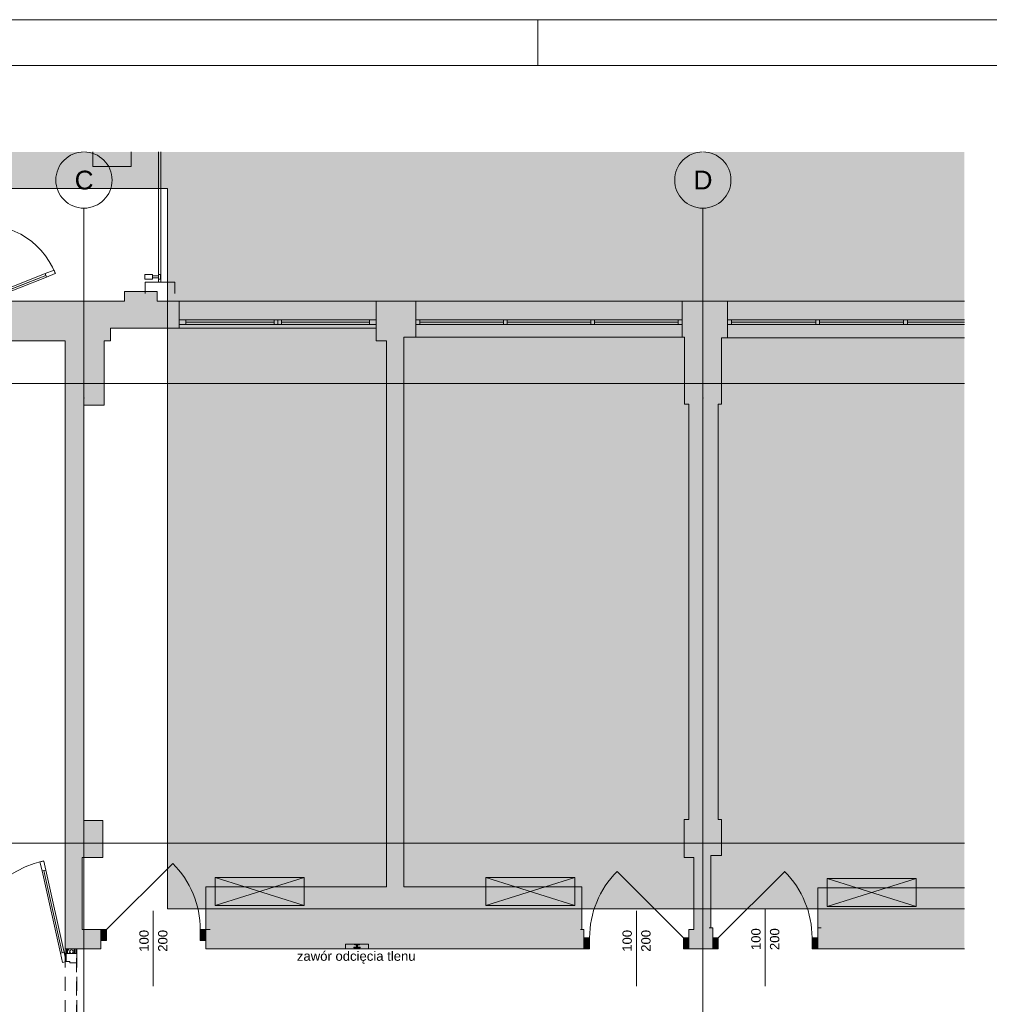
# Paper-space layout 'A-53 WYKOŃCZENIA ŚCIAN - PIĘTRO 8' of a CAD drawing. Header units: millimetres. Extents: x 0 to 420, y 0 to 297.
# Tile 9 of 11: x 185 to 288, y 192 to 297. Entities that reach past the tile are written whole.
import ezdxf
from ezdxf.xclip import XClip

# ---------------------------------------------------------------- set-up
doc = ezdxf.new("R2010")
doc.units = ezdxf.units.MM
doc.header["$MEASUREMENT"] = 0
doc.header["$XCLIPFRAME"] = 0
for name, pattern in [('DASHDOTX2', [1000, 500, -250, 0, -250]), ('Przer. długie kreski', [2.5, 1.5, -1]), ('PRZERYWANA_DU_A', [550, 350, -200])]:
    doc.linetypes.add(name, pattern=pattern)
for name, color, linetype, lineweight in [('0_Nr_pióra__2', 8, 'Continuous', 13), ('A_Arkusz_Nr_pióra__1', 7, 'Continuous', 20), ('A_podkład_Nr_pióra__2', 8, 'Continuous', 13), ('A_wyposażenie_Nr_pióra__1', 7, 'Continuous', 20), ('A_wyposażenie_Nr_pióra__2', 8, 'Continuous', 13), ('A_ściany proj_Nr_pióra__1', 7, 'Continuous', 20), ('A_ściany_Nr_pióra__1', 7, 'Continuous', 20), ('A_ściany_Nr_pióra__2', 8, 'Continuous', 13), ('Drzwi Archicad_Nr_pióra__1', 7, 'Continuous', 20), ('Drzwi Archicad_Nr_pióra__3', 252, 'Continuous', 13), ('Znaczniki drzwi Archicada_Nr_pióra__1', 7, 'Continuous', 20)]:
    doc.layers.add(name, color=color, linetype=linetype, lineweight=lineweight)
for name, color, linetype, lineweight, true_color in [('A_Arkusz_Nr_pióra__237', 7, 'Continuous', 5, 0x343434), ('A_osie_Nr_pióra__16', 7, 'Continuous', 5, 0x0f0f0f), ('A_osie_Nr_pióra__76', 7, 'Continuous', 5, 0x2d2d2d), ('A_ściany proj_Nr_pióra__21', 7, 'Continuous', 5, 0xb0b0b0), ('A_ściany_Nr_pióra__10', 7, 'Continuous', 13, 0x4b4b4b), ('A_ściany_Nr_pióra__19', 7, 'Continuous', 5, 0x191919), ('Okna Archicada_Nr_pióra__19', 7, 'Continuous', 5, 0x191919)]:
    doc.layers.add(name, color=color, linetype=linetype, lineweight=lineweight, true_color=true_color)
for name, color, linetype in [('A_podrys', 7, 'Continuous'), ('A_wyposażenie', 7, 'Continuous'), ('A_ściany', 7, 'Continuous'), ('A_ściany proj', 7, 'Continuous'), ('Drzwi Archicad', 7, 'Continuous')]:
    doc.layers.add(name, color=color, linetype=linetype)
doc.styles.add('STYL_AUTOMATYCZNY_1', font='arial.ttf')
doc.styles.add('STYL_AUTOMATYCZNY_4', font='arial.ttf')
pattern_1 = [(0, (-1583.6923, -271.8868), (0, 1), [0, -1])]

# ---------------------------------------------------------------- blocks, each defined once
blk = doc.blocks.new('Rysunek_2_2', base_point=(-1583.69, -271.89))
at = {"linetype": 'Continuous', "lineweight": 0, "true_color": 0x484848}
blk.add_hatch(color=251, dxfattribs=at).paths.add_polyline_path([(35.05, 107.19), (43.43, 107.19), (43.43, 279), (200.5, 279), (200.5, 202.19), (285.5, 202.19), (285.5, 282.9), (35.05, 282.9)])
at = {"layer": 'A_wyposażenie', "linetype": 'Continuous', "lineweight": 0, "true_color": 0xfdfdfd}
for points in [[(205.6, 205.53), (205.6, 204.53), (205.6, 202.53), (215.1, 202.53), (215.1, 205.53)], [(243.95, 205.53), (234.45, 205.53), (234.45, 202.53), (243.95, 202.53), (243.95, 204.53)], [(270.85, 205.44), (270.85, 204.44), (270.85, 202.44), (280.35, 202.44), (280.35, 205.44)], [(221.95, 197.94), (221.95, 198.44), (219.5, 198.44), (219.5, 197.94)], [(220.43, 198.44), (220.43, 198.39), (221.03, 198.39), (221.03, 198.44)], [(220.43, 198.12, 0.873758), (220.43, 198.02), (221.03, 198.02, 0.697618), (221.03, 198.12)], [(220.48, 198.39), (220.48, 198.35), (220.98, 198.35), (220.98, 198.39)], [(220.78, 198.35), (220.68, 198.35), (220.68, 198.12), (220.78, 198.12)]]:
    blk.add_hatch(color=7, dxfattribs=at).paths.add_polyline_path(points)
at = {"layer": 'A_ściany', "linetype": 'Continuous', "lineweight": 0, "true_color": 0x000000}
for points in [[(192.55, 281.34), (196.64, 281.34), (196.64, 282.9), (192.55, 282.9)], [(199.41, 267), (199.41, 268), (195.91, 268), (195.91, 267)], [(181.77, 262.77), (194.45, 262.77), (194.45, 267), (181.77, 267)], [(194.45, 267), (194.45, 264.12), (201.77, 264.12), (201.77, 267)], [(222.77, 262.77), (225.72, 262.77), (225.72, 267), (222.77, 267)], [(225.72, 267), (225.72, 263.13), (227.01, 263.13), (227.01, 267)], [(255.38, 267), (255.38, 263.13), (255.63, 263.13), (255.63, 267)], [(255.63, 267), (255.63, 263.07), (260.24, 263.07), (260.24, 267)], [(193.75, 255.91), (193.75, 262.77), (189.6, 262.77), (189.6, 255.91)], [(225.72, 204.54), (225.72, 262.77), (223.88, 262.77), (223.88, 204.54)], [(259.59, 256.01), (259.59, 263.07), (255.63, 263.07), (255.63, 256.01)], [(191.6, 211.62), (191.6, 255.91), (189.6, 255.91), (189.6, 211.62)], [(259.24, 211.72), (259.24, 256.01), (256.1, 256.01), (256.1, 211.72)], [(193.6, 207.67), (193.6, 211.62), (189.6, 211.62), (189.6, 207.67)], [(259.6, 207.87), (259.6, 211.72), (255.6, 211.72), (255.6, 207.87)], [(191.4, 199.97), (191.4, 207.67), (189.6, 207.67), (189.6, 197.94)], [(258.45, 207.68), (258.45, 207.87), (255.6, 207.87), (255.6, 207.68)], [(258.45, 200.15), (258.45, 207.68), (256.65, 207.68), (256.65, 200.15)], [(244.71, 204.54), (204.6, 204.54), (204.6, 197.94), (244.71, 197.94)], [(285.5, 204.44), (269.85, 204.44), (269.85, 197.94), (285.5, 197.94)], [(191.4, 199.97), (189.6, 197.94), (193.4, 197.94), (193.4, 199.97)], [(244.71, 199.97), (244.71, 197.94), (244.92, 197.94), (244.92, 199.97)], [(256.12, 199.97), (256.12, 197.94), (256.65, 197.94), (256.65, 199.97)], [(256.65, 200.15), (256.65, 197.94), (258.65, 197.94), (258.65, 200.15)]]:
    blk.add_hatch(color=18, dxfattribs=at).paths.add_polyline_path(points)
at = {"layer": 'A_ściany proj', "linetype": 'Continuous', "lineweight": 13}
h = blk.add_hatch(dxfattribs=at)
h.set_pattern_fill('gypsum_0002', color=8, style=0, pattern_type=2)
h.set_pattern_definition(pattern_1)
h.paths.add_polyline_path([(189.6, 197.94), (189.6, 197.44), (189.73, 197.44), (189.73, 197.94)])
h = blk.add_hatch(dxfattribs=at)
h.set_pattern_fill('gypsum_0002', color=8, style=0, pattern_type=2)
h.set_pattern_definition(pattern_1)
h.paths.add_polyline_path([(189.73, 197.44), (189.85, 197.44), (189.85, 197.94), (189.73, 197.94)])
h = blk.add_hatch(dxfattribs=at)
h.set_pattern_fill('batt_insulation_0002', color=8, style=0, pattern_type=2)
h.set_pattern_definition([(60, (-1583.6923, -271.8868), (-0.25980762, 0.15), []), (120, (-1583.6923, -271.8868), (0.25980762, 0.15), [])])
h.paths.add_polyline_path([(189.85, 197.44), (190.6, 197.44), (190.6, 197.94), (189.85, 197.94)])
h = blk.add_hatch(dxfattribs=at)
h.set_pattern_fill('gypsum_0002', color=8, style=0, pattern_type=2)
h.set_pattern_definition(pattern_1)
h.paths.add_polyline_path([(190.6, 197.44), (190.73, 197.44), (190.73, 197.94), (190.6, 197.94)])
h = blk.add_hatch(dxfattribs=at)
h.set_pattern_fill('gypsum_0002', color=8, style=0, pattern_type=2)
h.set_pattern_definition(pattern_1)
h.paths.add_polyline_path([(190.73, 197.44), (190.85, 197.44), (190.85, 197.94), (190.73, 197.94)])
at = {"layer": 'Drzwi Archicad', "linetype": 'Continuous', "lineweight": 0, "true_color": 0xfdfdfd}
for points in [[(193.4, 199.97), (193.4, 198.82), (194, 198.82), (194, 199.97)], [(204.6, 198.82), (204.6, 199.97), (204, 199.97), (204, 198.82)], [(244.92, 197.94), (245.52, 197.94), (245.52, 199.09), (244.92, 199.09)], [(256.12, 199.09), (255.52, 199.09), (255.52, 197.94), (256.12, 197.94)], [(258.65, 199.09), (258.65, 197.94), (259.25, 197.94), (259.25, 199.09)], [(269.85, 197.94), (269.85, 199.09), (269.25, 199.09), (269.25, 197.94)]]:
    blk.add_hatch(color=7, dxfattribs=at).paths.add_polyline_path(points)
at = {"layer": '0_Nr_pióra__2', "color": 8, "linetype": 'PRZERYWANA_DU_A', "lineweight": 13, "flags": 128}
for points in [[(285.5, 202.19), (200.5, 202.19), (200.5, 279), (43.43, 279), (43.43, 107.19)], [(285.5, 107.19), (285.5, 202.19)]]:
    blk.add_lwpolyline(points, dxfattribs=at)
at = {"layer": 'A_osie_Nr_pióra__16', "color": 250, "linetype": 'DASHDOTX2', "lineweight": 5, "true_color": 0x0f0f0f}
for p, q in [((191.6, 256.65), (191.6, 276.9)), ((257.6, 256.65), (257.6, 276.9)), ((285.5, 258.19), (61.3, 258.19)), ((191.6, 256.65), (191.6, 107.19)), ((257.6, 256.65), (257.6, 107.19)), ((285.5, 209.19), (61.3, 209.19))]:
    blk.add_line(p, q, dxfattribs=at)
for p in [(191.6, 256.65), (191.6, 256.65), (257.6, 256.65), (257.6, 256.65)]:
    blk.add_point(p, dxfattribs=at)
at = {"layer": 'A_osie_Nr_pióra__76', "color": 250, "linetype": 'Continuous', "lineweight": 5, "true_color": 0x2d2d2d}
for centre in [(191.6, 279.9), (257.6, 279.9)]:
    blk.add_circle(centre, 3, dxfattribs=at)
at = {"layer": 'A_podkład_Nr_pióra__2', "color": 8, "linetype": 'Continuous', "lineweight": 13}
for p, q in [((199.54, 282.9), (199.54, 269.02)), ((199.79, 269.02), (199.79, 282.9)), ((198.1, 269.32), (198.1, 269.84)), ((198.1, 269.84), (198.92, 269.84)), ((198.92, 269.84), (198.92, 269.32)), ((199.75, 269.84), (199.54, 269.84)), ((199.75, 269.32), (199.75, 269.84)), ((198.92, 269.32), (198.1, 269.32)), ((198.14, 267.82), (198.14, 269.02)), ((201.29, 269.02), (198.14, 269.02)), ((198.92, 269.68), (199.54, 269.68)), ((199.54, 269.48), (198.92, 269.48)), ((199.54, 269.32), (199.75, 269.32)), ((201.29, 269.02), (201.29, 267.82))]:
    blk.add_line(p, q, dxfattribs=at)
at = {"layer": 'A_wyposażenie_Nr_pióra__1', "color": 7, "linetype": 'Continuous', "lineweight": 20}
blk.add_arc((220.56, 198.07), 0.0531, 109.5429, 250.4571, dxfattribs=at)
at = {"layer": 'A_wyposażenie_Nr_pióra__2', "color": 8, "linetype": 'Continuous', "lineweight": 13}
for p, q in [((205.6, 202.53), (215.1, 205.53)), ((215.1, 202.53), (205.6, 205.53)), ((243.95, 202.53), (234.45, 205.53)), ((234.45, 202.53), (243.95, 205.53)), ((280.35, 202.44), (270.85, 205.44)), ((270.85, 202.44), (280.35, 205.44))]:
    blk.add_line(p, q, dxfattribs=at)
at = {"layer": 'A_wyposażenie_Nr_pióra__2', "color": 8, "linetype": 'Continuous', "lineweight": 13, "flags": 128}
for points in [[(205.6, 205.53), (215.1, 205.53), (215.1, 202.53), (205.6, 202.53), (205.6, 204.53)], [(243.95, 205.53), (234.45, 205.53), (234.45, 202.53), (243.95, 202.53), (243.95, 204.53)], [(270.85, 205.44), (280.35, 205.44), (280.35, 202.44), (270.85, 202.44), (270.85, 204.44)], [(221.95, 197.94), (219.5, 197.94), (219.5, 198.44), (221.95, 198.44)], [(220.43, 198.44), (220.43, 198.39), (221.03, 198.39), (221.03, 198.44)], [(220.48, 198.39), (220.48, 198.35), (220.98, 198.35), (220.98, 198.39)], [(220.78, 198.35), (220.68, 198.35), (220.68, 198.12), (220.78, 198.12)]]:
    blk.add_lwpolyline(points, close=True, dxfattribs=at)
blk.add_lwpolyline([(220.43, 198.12, 0.873758), (220.43, 198.02), (221.03, 198.02, 0.697618), (221.03, 198.12)], format="xyb", close=True, dxfattribs=at)
at = {"layer": 'A_wyposażenie_Nr_pióra__2', "color": 8, "linetype": 'Continuous', "lineweight": 13}
for centre, start, end in [((220.56, 198.07), 109.5429, 250.4571), ((220.7, 198.07), 109.5429, 250.4571), ((220.77, 198.07), 289.5429, 70.4571), ((220.9, 198.07), 289.5429, 70.4571)]:
    blk.add_arc(centre, 0.0531, start, end, dxfattribs=at)
at = {"layer": 'A_ściany proj_Nr_pióra__1', "color": 7, "linetype": 'Continuous', "lineweight": 20, "flags": 128}
for points in [[(189.6, 197.94), (189.6, 197.44)], [(190.85, 197.44), (190.85, 197.94)]]:
    blk.add_lwpolyline(points, dxfattribs=at)
at = {"layer": 'A_ściany proj_Nr_pióra__21', "color": 253, "linetype": 'Continuous', "lineweight": 5, "true_color": 0xb0b0b0}
for p, q in [((189.7, 197.44), (189.6, 197.44)), ((189.73, 197.44), (189.7, 197.44)), ((189.73, 197.94), (189.73, 197.44)), ((189.85, 197.44), (189.73, 197.44)), ((189.85, 197.94), (189.85, 197.44)), ((190.6, 197.44), (189.85, 197.44)), ((190.6, 197.44), (190.6, 197.94)), ((190.73, 197.44), (190.6, 197.44)), ((190.73, 197.44), (190.73, 197.94)), ((190.85, 197.44), (190.73, 197.44))]:
    blk.add_line(p, q, dxfattribs=at)
at = {"layer": 'A_ściany proj_Nr_pióra__21', "color": 253, "linetype": 'Continuous', "lineweight": 5, "true_color": 0xb0b0b0, "flags": 128}
for points in [[(189.6, 197.94), (189.73, 197.94)], [(189.73, 197.94), (189.85, 197.94)], [(189.85, 197.94), (190.6, 197.94)], [(190.6, 197.94), (190.73, 197.94)], [(190.73, 197.94), (190.85, 197.94)]]:
    blk.add_lwpolyline(points, dxfattribs=at)
at = {"layer": 'A_ściany_Nr_pióra__1', "color": 7, "linetype": 'Continuous', "lineweight": 20}
for p, q in [((201.77, 264.12), (201.77, 267)), ((227.01, 263.13), (227.01, 267)), ((255.38, 263.13), (255.38, 267)), ((260.24, 263.07), (260.24, 267)), ((193.4, 199.97), (192.93, 199.97)), ((193.4, 199.97), (193.4, 198.82)), ((204.6, 199.97), (205.07, 199.97)), ((204.6, 199.97), (204.6, 198.82)), ((244.92, 199.97), (244.55, 199.97)), ((244.92, 199.09), (244.92, 199.97)), ((256.12, 199.97), (256.49, 199.97)), ((256.12, 199.09), (256.12, 199.97)), ((258.65, 200.15), (258.28, 200.15)), ((258.65, 199.09), (258.65, 200.15)), ((269.85, 200.15), (270.22, 200.15)), ((269.85, 199.09), (269.85, 200.15)), ((193.4, 198.82), (193.4, 197.94)), ((204.6, 198.82), (204.6, 197.94)), ((244.92, 197.94), (244.92, 199.09)), ((256.12, 197.94), (256.12, 199.09)), ((258.65, 197.94), (258.65, 199.09)), ((269.85, 197.94), (269.85, 199.09)), ((193.4, 197.94), (193.03, 197.94)), ((204.6, 197.94), (204.97, 197.94)), ((244.92, 197.94), (244.45, 197.94)), ((256.12, 197.94), (256.59, 197.94)), ((258.65, 197.94), (258.18, 197.94)), ((269.85, 197.94), (270.32, 197.94))]:
    blk.add_line(p, q, dxfattribs=at)
at = {"layer": 'A_ściany_Nr_pióra__1', "color": 7, "linetype": 'Continuous', "lineweight": 20, "flags": 128}
for points in [[(192.55, 282.9), (192.55, 281.34)], [(196.64, 281.34), (196.64, 282.9)], [(192.55, 281.34), (196.64, 281.34)], [(199.41, 268), (195.91, 268)], [(195.91, 268), (195.91, 267)], [(199.41, 267), (199.41, 268)], [(194.45, 267), (181.77, 267)], [(195.91, 267), (194.45, 267)], [(201.77, 267), (199.41, 267)], [(222.77, 264.12), (222.77, 267)], [(225.72, 267), (222.77, 267)], [(227.01, 267), (225.72, 267)], [(255.63, 267), (255.38, 267)], [(260.24, 267), (255.63, 267)], [(194.45, 262.77), (194.45, 264.12)], [(194.45, 264.12), (201.77, 264.12)], [(222.77, 264.12), (222.77, 262.77)], [(181.77, 262.77), (189.6, 262.77)], [(189.6, 262.77), (189.6, 255.91)], [(193.75, 255.91), (193.75, 262.77)], [(193.75, 262.77), (194.45, 262.77)], [(222.77, 262.77), (223.88, 262.77)], [(223.88, 262.77), (223.88, 204.54)], [(225.72, 263.13), (227.01, 263.13)], [(225.72, 262.77), (225.72, 263.13)], [(225.72, 204.54), (225.72, 262.77)], [(255.38, 263.13), (255.63, 263.13)], [(255.63, 263.13), (255.63, 263.07)], [(255.63, 263.07), (255.63, 256.01)], [(259.59, 256.01), (259.59, 263.07)], [(259.59, 263.07), (260.24, 263.07)], [(189.6, 255.91), (189.6, 211.62)], [(191.6, 211.62), (191.6, 255.91)], [(191.6, 255.91), (193.75, 255.91)], [(255.63, 256.01), (256.1, 256.01)], [(256.1, 256.01), (256.1, 211.72)], [(259.24, 211.72), (259.24, 256.01)], [(259.24, 256.01), (259.59, 256.01)], [(189.6, 211.62), (189.6, 207.67)], [(193.6, 211.62), (191.6, 211.62)], [(193.6, 207.67), (193.6, 211.62)], [(256.1, 211.72), (255.6, 211.72)], [(255.6, 211.72), (255.6, 207.87)], [(259.6, 211.72), (259.24, 211.72)], [(259.6, 207.87), (259.6, 211.72)], [(189.6, 207.67), (189.6, 197.94)], [(191.4, 199.97), (191.4, 207.67)], [(191.4, 207.67), (193.6, 207.67)], [(255.6, 207.87), (255.6, 207.68)], [(255.6, 207.68), (256.65, 207.68)], [(256.65, 207.68), (256.65, 200.15)], [(258.45, 207.68), (258.45, 207.87)], [(258.45, 207.87), (259.6, 207.87)], [(258.45, 200.15), (258.45, 207.68)], [(223.88, 204.54), (204.6, 204.54)], [(204.6, 204.54), (204.6, 199.97)], [(244.71, 204.54), (225.72, 204.54)], [(244.71, 199.97), (244.71, 204.54)], [(285.5, 204.44), (269.85, 204.44)], [(269.85, 204.44), (269.85, 200.15)], [(193.4, 199.97), (191.4, 199.97)], [(244.92, 199.97), (244.71, 199.97)], [(256.65, 199.97), (256.12, 199.97)], [(256.65, 200.15), (256.65, 199.97)], [(258.65, 200.15), (258.45, 200.15)], [(189.6, 197.94), (193.4, 197.94)], [(204.6, 197.94), (244.71, 197.94)], [(244.71, 197.94), (244.92, 197.94)], [(256.12, 197.94), (256.65, 197.94)], [(256.65, 197.94), (258.65, 197.94)], [(269.85, 197.94), (285.5, 197.94)]]:
    blk.add_lwpolyline(points, dxfattribs=at)
at = {"layer": 'A_ściany_Nr_pióra__10', "color": 251, "linetype": 'Przer. długie kreski', "lineweight": 13, "true_color": 0x4b4b4b}
for p, q in [((189.6, 178.44), (189.6, 197.72)), ((190.79, 177.94), (190.79, 197.72))]:
    blk.add_line(p, q, dxfattribs=at)
at = {"layer": 'A_ściany_Nr_pióra__19', "color": 250, "linetype": 'Continuous', "lineweight": 5, "true_color": 0x191919}
for p, q in [((222.77, 267), (201.77, 267)), ((255.38, 267), (227.01, 267)), ((285.5, 267), (260.24, 267)), ((201.77, 264.12), (222.77, 264.12)), ((227.01, 263.13), (255.38, 263.13)), ((260.24, 263.07), (285.5, 263.07))]:
    blk.add_line(p, q, dxfattribs=at)
at = {"layer": 'A_ściany_Nr_pióra__2', "color": 8, "linetype": 'Continuous', "lineweight": 13, "flags": 128}
for points in [[(221.95, 198.44), (219.5, 198.44)], [(219.5, 198.44), (219.5, 197.94)], [(221.95, 197.94), (221.95, 198.44)], [(219.5, 197.94), (221.95, 197.94)]]:
    blk.add_lwpolyline(points, dxfattribs=at)
at = {"layer": 'Drzwi Archicad_Nr_pióra__1', "color": 7, "linetype": 'Continuous', "lineweight": 20}
for p, q in [((194, 199.97), (201.08, 207.04)), ((255.52, 199.09), (248.45, 206.16)), ((259.25, 199.09), (266.33, 206.16)), ((193.4, 199.97), (192.93, 199.97)), ((193.4, 199.97), (192.93, 199.97)), ((193.4, 199.97), (194, 199.97)), ((193.4, 198.82), (193.4, 199.97)), ((193.4, 199.97), (193.4, 198.82)), ((193.4, 199.97), (193.4, 198.82)), ((194, 199.97), (194, 198.82)), ((204, 198.82), (204, 199.97)), ((204, 199.97), (204.6, 199.97)), ((204.6, 199.97), (204.6, 198.82)), ((204.6, 199.97), (204.6, 198.82)), ((204.6, 199.97), (204.6, 198.82)), ((204.6, 199.97), (205.07, 199.97)), ((204.6, 199.97), (205.07, 199.97)), ((244.92, 199.97), (244.55, 199.97)), ((244.92, 199.97), (244.55, 199.97)), ((244.92, 199.09), (244.92, 199.97)), ((244.92, 199.09), (244.92, 199.97)), ((256.12, 199.09), (256.12, 199.97)), ((256.12, 199.09), (256.12, 199.97)), ((256.12, 199.97), (256.49, 199.97)), ((256.12, 199.97), (256.49, 199.97)), ((258.65, 200.15), (258.28, 200.15)), ((258.65, 200.15), (258.28, 200.15)), ((258.65, 199.09), (258.65, 200.15)), ((258.65, 199.09), (258.65, 200.15)), ((269.85, 199.09), (269.85, 200.15)), ((269.85, 199.09), (269.85, 200.15)), ((269.85, 200.15), (270.22, 200.15)), ((269.85, 200.15), (270.22, 200.15)), ((194, 198.82), (193.4, 198.82)), ((193.4, 198.82), (193.4, 197.94)), ((193.4, 198.82), (193.4, 197.94)), ((204.6, 198.82), (204, 198.82)), ((204.6, 198.82), (204.6, 197.94)), ((204.6, 198.82), (204.6, 197.94)), ((245.52, 199.09), (244.92, 199.09)), ((244.92, 199.09), (244.92, 197.94)), ((244.92, 197.94), (244.92, 199.09)), ((244.92, 197.94), (244.92, 199.09)), ((245.52, 197.94), (245.52, 199.09)), ((256.12, 199.09), (255.52, 199.09)), ((255.52, 199.09), (255.52, 197.94)), ((256.12, 197.94), (256.12, 199.09)), ((256.12, 197.94), (256.12, 199.09)), ((256.12, 197.94), (256.12, 199.09)), ((258.65, 199.09), (259.25, 199.09)), ((258.65, 197.94), (258.65, 199.09)), ((258.65, 197.94), (258.65, 199.09)), ((258.65, 197.94), (258.65, 199.09)), ((259.25, 199.09), (259.25, 197.94)), ((269.25, 197.94), (269.25, 199.09)), ((269.25, 199.09), (269.85, 199.09)), ((269.85, 199.09), (269.85, 197.94)), ((269.85, 197.94), (269.85, 199.09)), ((269.85, 197.94), (269.85, 199.09)), ((193.4, 197.94), (193.03, 197.94)), ((193.4, 197.94), (193.03, 197.94)), ((204.6, 197.94), (204.97, 197.94)), ((204.6, 197.94), (204.97, 197.94)), ((244.92, 197.94), (244.45, 197.94)), ((244.92, 197.94), (244.45, 197.94)), ((244.92, 197.94), (245.52, 197.94)), ((255.52, 197.94), (256.12, 197.94)), ((256.12, 197.94), (256.59, 197.94)), ((256.12, 197.94), (256.59, 197.94)), ((258.65, 197.94), (258.18, 197.94)), ((258.65, 197.94), (258.18, 197.94)), ((259.25, 197.94), (258.65, 197.94)), ((269.85, 197.94), (269.25, 197.94)), ((269.85, 197.94), (270.32, 197.94)), ((269.85, 197.94), (270.32, 197.94))]:
    blk.add_line(p, q, dxfattribs=at)
for centre, start, end in [((194, 199.97), 0, 45), ((255.52, 199.09), 135, 180), ((259.25, 199.09), 0, 45)]:
    blk.add_arc(centre, 10, start, end, dxfattribs=at)
at = {"layer": 'Drzwi Archicad_Nr_pióra__3', "color": 252, "linetype": 'Continuous', "lineweight": 13}
for p, q in [((187.48, 269.93), (188.41, 270.3)), ((187.62, 269.56), (187.48, 269.93)), ((188.55, 269.92), (187.62, 269.56)), ((188.41, 270.3), (188.55, 269.92)), ((187.55, 269.74), (181.75, 267.45)), ((186.91, 207.21), (187.31, 207.29)), ((187.13, 206.23), (186.91, 207.21)), ((187.31, 207.29), (187.52, 206.32)), ((187.52, 206.32), (187.13, 206.23)), ((187.33, 206.27), (189.29, 197.49)), ((189.1, 197.45), (189.49, 197.53)), ((189.31, 196.47), (189.1, 197.45)), ((189.49, 197.53), (189.7, 196.56)), ((189.7, 197.44), (189.6, 197.44)), ((190.85, 197.44), (189.7, 197.44)), ((189.7, 197.44), (189.7, 196.56)), ((189.73, 197.44), (189.7, 197.44)), ((189.73, 197.44), (189.7, 197.44)), ((189.85, 197.44), (189.73, 197.44)), ((189.85, 197.44), (189.73, 197.44)), ((190.6, 197.44), (189.85, 197.44)), ((190.6, 197.44), (189.85, 197.44)), ((190.73, 197.44), (190.6, 197.44)), ((190.73, 197.44), (190.6, 197.44)), ((190.85, 197.44), (190.73, 197.44)), ((190.85, 197.44), (190.73, 197.44)), ((190.85, 196.44), (190.85, 197.44)), ((189.7, 196.56), (189.31, 196.47)), ((189.7, 196.56), (190.1, 196.56)), ((190.1, 196.56), (190.1, 196.44)), ((190.1, 196.44), (190.85, 196.44))]:
    blk.add_line(p, q, dxfattribs=at)
at = {"layer": 'Drzwi Archicad_Nr_pióra__3', "color": 252, "linetype": 'Przer. długie kreski', "lineweight": 13}
for p, q in [((189.6, 178.44), (189.6, 197.44)), ((190.85, 178.44), (190.85, 197.44))]:
    blk.add_line(p, q, dxfattribs=at)
at = {"layer": 'Drzwi Archicad_Nr_pióra__3', "color": 252, "linetype": 'Continuous', "lineweight": 13, "flags": 128}
for points in [[(187.55, 269.74), (181.75, 267.45), (181.67, 267.64), (187.48, 269.93)], [(187.62, 269.56), (181.82, 267.27), (181.75, 267.45), (187.55, 269.74)], [(187.33, 206.27), (189.29, 197.49), (189.1, 197.45), (187.13, 206.23)], [(187.52, 206.32), (189.49, 197.53), (189.29, 197.49), (187.33, 206.27)]]:
    blk.add_lwpolyline(points, close=True, dxfattribs=at)
at = {"layer": 'Drzwi Archicad_Nr_pióra__3', "color": 252, "linetype": 'Continuous', "lineweight": 13}
for centre, radius, start, end in [((180.89, 266.9), 8.24, 21.5506, 180), ((189.7, 196.56), 11, 102.5998, 270)]:
    blk.add_arc(centre, radius, start, end, dxfattribs=at)
at = {"layer": 'Okna Archicada_Nr_pióra__19', "color": 250, "linetype": 'Continuous', "lineweight": 5, "true_color": 0x191919}
for p, q in [((201.77, 264.5), (201.77, 265)), ((201.77, 265), (222.77, 265)), ((202.47, 264.5), (202.47, 265)), ((202.47, 264.75), (211.87, 264.75)), ((211.87, 265), (211.87, 264.49)), ((212.27, 265), (212.27, 264.5)), ((212.67, 265), (212.67, 264.49)), ((222.07, 264.75), (212.67, 264.75)), ((222.07, 264.5), (222.07, 265)), ((222.77, 265), (222.77, 264.5)), ((227.01, 264.5), (227.01, 265)), ((227.01, 265), (255.38, 265)), ((227.41, 265), (227.41, 264.5)), ((236.34, 264.75), (227.41, 264.75)), ((236.34, 265), (236.34, 264.5)), ((236.74, 265), (236.74, 264.5)), ((245.66, 264.75), (236.74, 264.75)), ((245.66, 265), (245.66, 264.5)), ((246.06, 265), (246.06, 264.5)), ((254.98, 264.75), (246.06, 264.75)), ((254.98, 265), (254.98, 264.5)), ((255.38, 265), (255.38, 264.5)), ((260.24, 264.5), (260.24, 265)), ((260.24, 265), (285.5, 265)), ((260.64, 265), (260.64, 264.5)), ((269.63, 264.75), (260.64, 264.75)), ((269.63, 265), (269.63, 264.5)), ((270.03, 265), (270.03, 264.5)), ((279.01, 264.75), (270.03, 264.75)), ((279.01, 265), (279.01, 264.5)), ((279.41, 265), (279.41, 264.5)), ((285.5, 264.75), (279.41, 264.75)), ((222.77, 264.5), (201.77, 264.5)), ((255.38, 264.5), (227.01, 264.5)), ((285.5, 264.5), (260.24, 264.5))]:
    blk.add_line(p, q, dxfattribs=at)
at = {"layer": 'Znaczniki drzwi Archicada_Nr_pióra__1', "color": 7, "linetype": 'Continuous', "lineweight": 20}
for p, q in [((199, 201.97), (199, 193.94)), ((250.52, 201.97), (250.52, 193.94)), ((264.25, 202.15), (264.25, 193.94))]:
    blk.add_line(p, q, dxfattribs=at)
at = {"layer": 'A_osie_Nr_pióra__76', "color": 250, "linetype": 'Continuous', "lineweight": 5, "true_color": 0x2d2d2d, "char_height": 2, "attachment_point": 1, "style": 'STYL_AUTOMATYCZNY_1'}
for s, insert in [('\\A1;{\\pql;\\pt0;\\fArial|b0|i0|c238|p0;\\W1.000000;C}', (190.61, 280.9)), ('\\A1;{\\pql;\\pt0;\\fArial|b0|i0|c238|p0;\\W1.000000;D}', (256.61, 280.9))]:
    blk.add_mtext(s, dxfattribs=dict(at, insert=insert))
at = {"layer": 'A_wyposażenie_Nr_pióra__2', "color": 8, "linetype": 'Continuous', "lineweight": 13, "insert": (214.31, 197), "char_height": 1, "attachment_point": 4, "style": 'STYL_AUTOMATYCZNY_1'}
blk.add_mtext('\\A1;{\\pql;\\fArial|b0|i0|c238|p0;\\W1.000000;zawór odcięcia tlenu}', dxfattribs=at)
at = {"layer": 'Znaczniki drzwi Archicada_Nr_pióra__1', "color": 7, "linetype": 'Continuous', "lineweight": 20, "char_height": 1, "attachment_point": 7, "rotation": 90, "style": 'STYL_AUTOMATYCZNY_4'}
for s, insert in [('\\A1;{\\pql;\\fArial CE|b0|i0|c238|p0;\\W1.000000;100}', (198.52, 197.61)), ('\\A1;{\\pql;\\fArial CE|b0|i0|c238|p0;\\W1.000000;200}', (200.52, 197.61)), ('\\A1;{\\pql;\\fArial CE|b0|i0|c238|p0;\\W1.000000;100}', (250.04, 197.61)), ('\\A1;{\\pql;\\fArial CE|b0|i0|c238|p0;\\W1.000000;200}', (252.04, 197.61)), ('\\A1;{\\pql;\\fArial CE|b0|i0|c238|p0;\\W1.000000;100}', (263.77, 197.79)), ('\\A1;{\\pql;\\fArial CE|b0|i0|c238|p0;\\W1.000000;200}', (265.77, 197.79))]:
    blk.add_mtext(s, dxfattribs=dict(at, insert=insert))

psp = doc.layouts.new('A-53 WYKOŃCZENIA ŚCIAN - PIĘTRO 8')

# ---------------------------------------------------------------- linework, layer by layer
at = {"layer": 'A_Arkusz_Nr_pióra__1', "color": 7, "linetype": 'Continuous', "lineweight": 20}
psp.add_line((415.1, 292.1), (29.9, 292.1), dxfattribs=at)
at = {"layer": 'A_Arkusz_Nr_pióra__1', "color": 7, "linetype": 'Continuous', "lineweight": 20, "flags": 128}
psp.add_lwpolyline([(0, 297), (420, 297), (420, 0), (0, 0)], close=True, dxfattribs=at)
at = {"layer": 'A_Arkusz_Nr_pióra__237', "color": 250, "linetype": 'Continuous', "lineweight": 5, "true_color": 0x343434}
psp.add_line((240, 292.1), (240, 297), dxfattribs=at)

# ---------------------------------------------------------------- block references
at = {"layer": 'A_podrys', "color": 37, "linetype": 'Continuous', "lineweight": 5, "true_color": 0x656532}
ref = psp.add_blockref('Rysunek_2_2', (-1583.69, -271.89), dxfattribs=at)
XClip(ref).set_block_clipping_path([(35.0490683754, 107.1880284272), (285.4990396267, 282.8970852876)])

doc.saveas('drawing.dxf')
